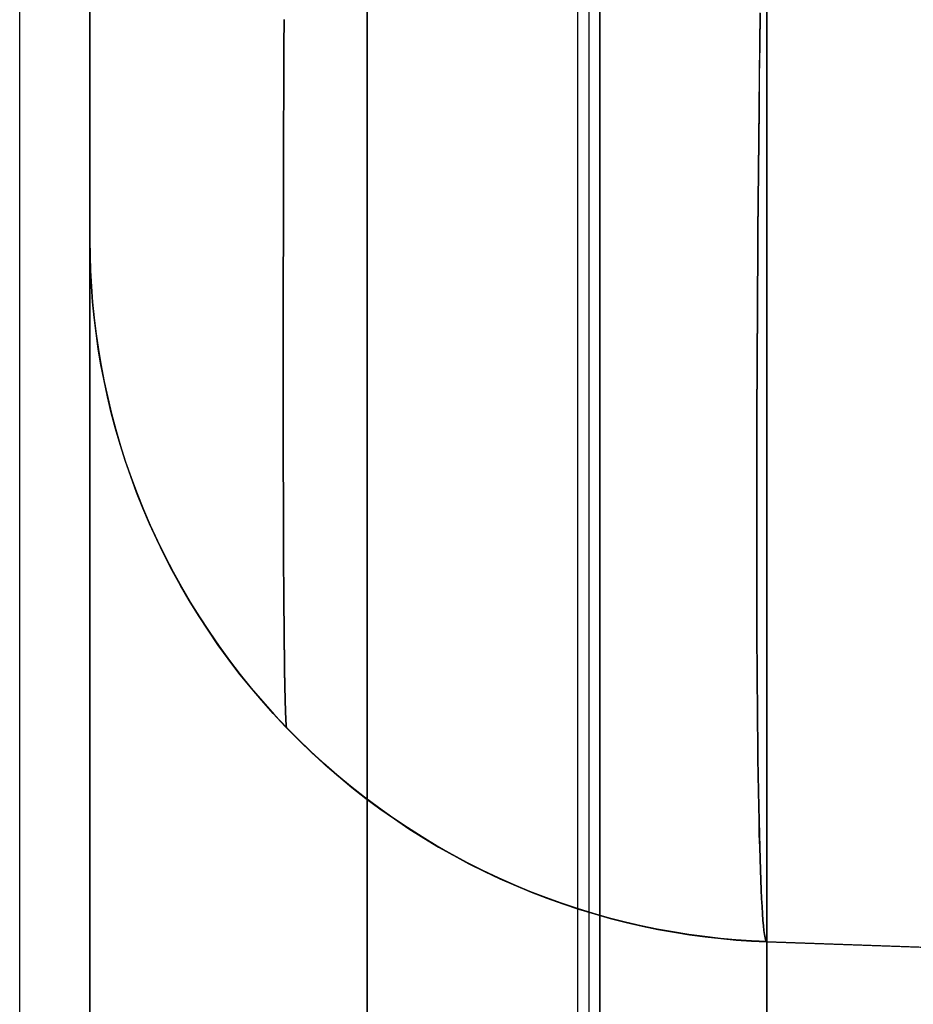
# Model space of a CAD drawing. Header units: millimetres. Extents: x -15 to 7, y 1 to 148.
# Tile 221 of 256: x -6.595 to -5.958, y 78.782 to 79.484. Entities that reach past the tile are written whole.
import ezdxf

# ---------------------------------------------------------------- set-up
doc = ezdxf.new("R2010")
doc.units = ezdxf.units.MM
doc.header["$MEASUREMENT"] = 0
doc.layers.add('Default', color=7, linetype='Continuous', true_color=0x000000)

msp = doc.modelspace()

# ---------------------------------------------------------------- linework, layer by layer
at = {"layer": 'Default', "color": 254, "true_color": 0xcad1ee}
for points in [[(-6.595, 72.12771), (-6.595, 107.82691)], [(-6.34722, 11.58881), (-6.34722, 100.44193)], [(-6.34722, 100.44193), (-6.34722, 11.58881)], [(-6.34722, 11.58881), (-6.34722, 100.44193)], [(-6.34722, 11.58881), (-6.34722, 100.44193)], [(-6.34722, 11.58881), (-6.34722, 100.44193)], [(-6.34722, 11.58881), (-6.34722, 100.44193)], [(-6.19722, 11.58881), (-6.19722, 100.44193)], [(-6.19722, 11.58881), (-6.19722, 100.44193)], [(-6.18937, 100.44193), (-6.18937, 11.58881)], [(-6.18937, 100.44193), (-6.18937, 11.58881)], [(-6.18151, 11.58881), (-6.18151, 100.44193)], [(-6.18151, 100.44193), (-6.18151, 11.58881)], [(-6.545, 18.13039), (-6.545, 97.28961)], [(-6.545, 18.13039), (-6.545, 96.78991)], [(-6.545, 96.78991), (-6.545, 18.13039)], [(-6.06245, 96.78991), (-6.06245, 17.6307)], [(-6.06245, 17.6307), (-6.06245, 96.78991)], [(-6.545, 79.32644), (-6.545, 93.77734)], [(-6.545, 79.32654), (-6.545, 93.77734)], [(-6.545, 79.32654), (-6.54488, 79.31564), (-6.54452, 79.30465), (-6.54391, 79.29358), (-6.54305, 79.28243), (-6.54193, 79.27122), (-6.54055, 79.25995), (-6.53889, 79.24863), (-6.53697, 79.23727), (-6.53476, 79.22588), (-6.53228, 79.21446), (-6.52951, 79.20304), (-6.52645, 79.19161), (-6.5231, 79.18018), (-6.51946, 79.16878), (-6.51552, 79.1574), (-6.51129, 79.14606), (-6.50677, 79.13478), (-6.50194, 79.12355), (-6.49683, 79.1124), (-6.49141, 79.10134), (-6.48571, 79.09037), (-6.47971, 79.07951), (-6.47343, 79.06876), (-6.46686, 79.05815), (-6.46001, 79.04768), (-6.45289, 79.03736), (-6.44549, 79.0272), (-6.43783, 79.01721), (-6.42991, 79.00741), (-6.42174, 78.9978), (-6.41332, 78.9884), (-6.40467, 78.97921), (-6.39579, 78.97024), (-6.38668, 78.9615), (-6.37737, 78.953), (-6.36785, 78.94474), (-6.35814, 78.93674), (-6.34824, 78.92899), (-6.33818, 78.92151), (-6.32795, 78.9143), (-6.31757, 78.90737), (-6.30705, 78.90071), (-6.29641, 78.89434), (-6.28564, 78.88826), (-6.27477, 78.88246), (-6.26381, 78.87696), (-6.25276, 78.87175), (-6.24164, 78.86683), (-6.23046, 78.8622), (-6.21922, 78.85787), (-6.20795, 78.85384), (-6.19665, 78.85009), (-6.18534, 78.84664), (-6.17401, 78.84347), (-6.16269, 78.84059), (-6.15138, 78.83799), (-6.14009, 78.83566), (-6.12884, 78.83362), (-6.11763, 78.83184), (-6.10646, 78.83033), (-6.09535, 78.82908), (-6.08431, 78.82809), (-6.07334, 78.82734), (-6.06245, 78.82684)], [(-6.545, 79.32654), (-6.54488, 79.31564), (-6.54452, 79.30465), (-6.54391, 79.29358), (-6.54305, 79.28243), (-6.54193, 79.27122), (-6.54055, 79.25995), (-6.53889, 79.24863), (-6.53697, 79.23727), (-6.53476, 79.22588), (-6.53228, 79.21446), (-6.52951, 79.20304), (-6.52645, 79.19161), (-6.5231, 79.18018), (-6.51946, 79.16878), (-6.51552, 79.1574), (-6.51129, 79.14606), (-6.50677, 79.13478), (-6.50194, 79.12355), (-6.49683, 79.1124), (-6.49141, 79.10134), (-6.48571, 79.09037), (-6.47971, 79.07951), (-6.47343, 79.06876), (-6.46686, 79.05815), (-6.46001, 79.04768), (-6.45289, 79.03736), (-6.44549, 79.0272), (-6.43783, 79.01721), (-6.42991, 79.00741), (-6.42174, 78.9978), (-6.41332, 78.9884), (-6.40467, 78.97921), (-6.39579, 78.97024), (-6.38668, 78.9615), (-6.37737, 78.953), (-6.36785, 78.94474), (-6.35814, 78.93674), (-6.34824, 78.92899), (-6.33818, 78.92151), (-6.32795, 78.9143), (-6.31757, 78.90737), (-6.30705, 78.90071), (-6.29641, 78.89434), (-6.28564, 78.88826), (-6.27477, 78.88246), (-6.26381, 78.87696), (-6.25276, 78.87175), (-6.24164, 78.86683), (-6.23046, 78.8622), (-6.21922, 78.85787), (-6.20795, 78.85384), (-6.19665, 78.85009), (-6.18534, 78.84664), (-6.17401, 78.84347), (-6.16269, 78.84059), (-6.15138, 78.83799), (-6.14009, 78.83566), (-6.12884, 78.83362), (-6.11763, 78.83184), (-6.10646, 78.83033), (-6.09535, 78.82908), (-6.08431, 78.82809), (-6.07334, 78.82734), (-6.06245, 78.82684)], [(-6.06245, 78.82684), (-6.07342, 78.82735), (-6.08446, 78.8281), (-6.09558, 78.8291), (-6.10676, 78.83037), (-6.11799, 78.83189), (-6.12927, 78.83369), (-6.14059, 78.83576), (-6.15194, 78.83811), (-6.16331, 78.84074), (-6.17469, 78.84365), (-6.18607, 78.84685), (-6.19743, 78.85034), (-6.20878, 78.85412), (-6.22009, 78.8582), (-6.23136, 78.86257), (-6.24258, 78.86723), (-6.25374, 78.87219), (-6.26481, 78.87745), (-6.2758, 78.88299), (-6.28669, 78.88883), (-6.29747, 78.89496), (-6.30813, 78.90138), (-6.31866, 78.90807), (-6.32904, 78.91505), (-6.33927, 78.9223), (-6.34933, 78.92982), (-6.35921, 78.9376), (-6.36891, 78.94564), (-6.37842, 78.95394), (-6.38772, 78.96247), (-6.3968, 78.97124), (-6.40566, 78.98023), (-6.41429, 78.98945), (-6.42267, 78.99887), (-6.43081, 79.0085), (-6.4387, 79.01831), (-6.44632, 79.02831), (-6.45368, 79.03847), (-6.46076, 79.04879), (-6.46757, 79.05926), (-6.47409, 79.06987), (-6.48034, 79.08061), (-6.48629, 79.09145), (-6.49195, 79.10241), (-6.49732, 79.11345), (-6.5024, 79.12457), (-6.50718, 79.13577), (-6.51166, 79.14702), (-6.51585, 79.15832), (-6.51975, 79.16965), (-6.52335, 79.18101), (-6.52667, 79.19239), (-6.52969, 79.20377), (-6.53243, 79.21514), (-6.53489, 79.2265), (-6.53707, 79.23783), (-6.53897, 79.24913), (-6.5406, 79.26038), (-6.54197, 79.27159), (-6.54308, 79.28273), (-6.54393, 79.2938), (-6.54453, 79.3048), (-6.54488, 79.31571), (-6.545, 79.32654)], [(-6.545, 79.32644), (-6.54488, 79.31553), (-6.54452, 79.30455), (-6.54391, 79.29348), (-6.54305, 79.28233), (-6.54193, 79.27112), (-6.54055, 79.25985), (-6.53889, 79.24853), (-6.53697, 79.23717), (-6.53476, 79.22578), (-6.53228, 79.21436), (-6.52951, 79.20293), (-6.52645, 79.1915), (-6.5231, 79.18008), (-6.51946, 79.16867), (-6.51552, 79.1573), (-6.51129, 79.14596), (-6.50677, 79.13468), (-6.50194, 79.12345), (-6.49683, 79.1123), (-6.49141, 79.10124), (-6.48571, 79.09027), (-6.47971, 79.0794), (-6.47343, 79.06866), (-6.46686, 79.05805), (-6.46001, 79.04757), (-6.45289, 79.03725), (-6.44549, 79.02709), (-6.43783, 79.01711), (-6.42991, 79.00731), (-6.42174, 78.9977), (-6.41332, 78.9883), (-6.40467, 78.97911), (-6.39579, 78.97014), (-6.38668, 78.9614), (-6.37737, 78.95289), (-6.36785, 78.94464), (-6.35814, 78.93663), (-6.34824, 78.92889), (-6.33818, 78.92141), (-6.32795, 78.9142), (-6.31757, 78.90726), (-6.30705, 78.90061), (-6.29641, 78.89424), (-6.28564, 78.88815), (-6.27477, 78.88236), (-6.26381, 78.87685), (-6.25276, 78.87164), (-6.24164, 78.86672), (-6.23046, 78.8621), (-6.21922, 78.85777), (-6.20795, 78.85373), (-6.19665, 78.84999), (-6.18534, 78.84653), (-6.17401, 78.84337), (-6.16269, 78.84048), (-6.15138, 78.83788), (-6.14009, 78.83556), (-6.12884, 78.83351), (-6.11763, 78.83174), (-6.10646, 78.83023), (-6.09535, 78.82898), (-6.08431, 78.82798), (-6.07334, 78.82724), (-6.06245, 78.82674)], [(-6.545, 79.32644), (-6.54488, 79.31553), (-6.54452, 79.30455), (-6.54391, 79.29348), (-6.54305, 79.28233), (-6.54193, 79.27112), (-6.54055, 79.25985), (-6.53889, 79.24853), (-6.53697, 79.23717), (-6.53476, 79.22578), (-6.53228, 79.21436), (-6.52951, 79.20293), (-6.52645, 79.1915), (-6.5231, 79.18008), (-6.51946, 79.16867), (-6.51552, 79.1573), (-6.51129, 79.14596), (-6.50677, 79.13468), (-6.50194, 79.12345), (-6.49683, 79.1123), (-6.49141, 79.10124), (-6.48571, 79.09027), (-6.47971, 79.0794), (-6.47343, 79.06866), (-6.46686, 79.05805), (-6.46001, 79.04757), (-6.45289, 79.03725), (-6.44549, 79.02709), (-6.43783, 79.01711), (-6.42991, 79.00731), (-6.42174, 78.9977), (-6.41332, 78.9883), (-6.40467, 78.97911), (-6.39579, 78.97014), (-6.38668, 78.9614), (-6.37737, 78.95289), (-6.36785, 78.94464), (-6.35814, 78.93663), (-6.34824, 78.92889), (-6.33818, 78.92141), (-6.32795, 78.9142), (-6.31757, 78.90726), (-6.30705, 78.90061), (-6.29641, 78.89424), (-6.28564, 78.88815), (-6.27477, 78.88236), (-6.26381, 78.87685), (-6.25276, 78.87164), (-6.24164, 78.86672), (-6.23046, 78.8621), (-6.21922, 78.85777), (-6.20795, 78.85373), (-6.19665, 78.84999), (-6.18534, 78.84653), (-6.17401, 78.84337), (-6.16269, 78.84048), (-6.15138, 78.83788), (-6.14009, 78.83556), (-6.12884, 78.83351), (-6.11763, 78.83174), (-6.10646, 78.83023), (-6.09535, 78.82898), (-6.08431, 78.82798), (-6.07334, 78.82724), (-6.06245, 78.82674)], [(-6.06245, 78.82674), (-6.07342, 78.82724), (-6.08446, 78.82799), (-6.09558, 78.829), (-6.10676, 78.83026), (-6.11799, 78.83179), (-6.12927, 78.83359), (-6.14059, 78.83566), (-6.15194, 78.83801), (-6.16331, 78.84063), (-6.17469, 78.84355), (-6.18607, 78.84675), (-6.19743, 78.85024), (-6.20878, 78.85402), (-6.22009, 78.8581), (-6.23136, 78.86247), (-6.24258, 78.86713), (-6.25374, 78.87209), (-6.26481, 78.87734), (-6.2758, 78.88289), (-6.28669, 78.88873), (-6.29747, 78.89486), (-6.30813, 78.90127), (-6.31866, 78.90797), (-6.32904, 78.91495), (-6.33927, 78.9222), (-6.34933, 78.92972), (-6.35921, 78.9375), (-6.36891, 78.94554), (-6.37842, 78.95383), (-6.38772, 78.96237), (-6.3968, 78.97114), (-6.40566, 78.98013), (-6.41429, 78.98935), (-6.42267, 78.99877), (-6.43081, 79.0084), (-6.4387, 79.01821), (-6.44632, 79.0282), (-6.45368, 79.03837), (-6.46076, 79.04869), (-6.46757, 79.05916), (-6.47409, 79.06977), (-6.48034, 79.0805), (-6.48629, 79.09135), (-6.49195, 79.1023), (-6.49732, 79.11335), (-6.5024, 79.12447), (-6.50718, 79.13567), (-6.51166, 79.14692), (-6.51585, 79.15822), (-6.51975, 79.16955), (-6.52335, 79.18091), (-6.52667, 79.19229), (-6.52969, 79.20367), (-6.53243, 79.21504), (-6.53489, 79.2264), (-6.53707, 79.23773), (-6.53897, 79.24903), (-6.5406, 79.26028), (-6.54197, 79.27148), (-6.54308, 79.28262), (-6.54393, 79.2937), (-6.54453, 79.3047), (-6.54488, 79.31561), (-6.545, 79.32644)], [(-6.06245, 78.82684), (-5.345, 78.80179)], [(-6.06245, 78.82674), (-5.345, 78.80169)]]:
    msp.add_lwpolyline(points, dxfattribs=at)
at = {"layer": 'Default', "color": 254, "true_color": 0xcad1ee, "extrusion": (1, 5.21365e-16, 4.81095e-15)}
msp.add_lwpolyline([(79.82623, -62.84495), (79.81514, -62.84507), (79.80394, -62.84545), (79.79267, -62.84608), (79.78131, -62.84697), (79.76988, -62.84814), (79.75839, -62.84957), (79.74685, -62.85129), (79.73527, -62.85329), (79.72365, -62.85558), (79.712, -62.85817), (79.70035, -62.86105), (79.68869, -62.86424), (79.67703, -62.86772), (79.6654, -62.87152), (79.6538, -62.87562), (79.64224, -62.88003), (79.63074, -62.88475), (79.6193, -62.88978), (79.60794, -62.89512), (79.59667, -62.90076), (79.5855, -62.90672), (79.57445, -62.91297), (79.56353, -62.91953), (79.55274, -62.92638), (79.54211, -62.93353), (79.53164, -62.94097), (79.52134, -62.94869), (79.51123, -62.95668), (79.50132, -62.96494), (79.49161, -62.97347), (79.48212, -62.98225), (79.47286, -62.99127), (79.46383, -63.00053), (79.45505, -63.01002), (79.44653, -63.01973), (79.43827, -63.02964), (79.43027, -63.03975), (79.42255, -63.05005), (79.41512, -63.06052), (79.40797, -63.07116), (79.40112, -63.08194), (79.39456, -63.09286), (79.3883, -63.10392), (79.38235, -63.11508), (79.3767, -63.12635), (79.37137, -63.13771), (79.36634, -63.14915), (79.36162, -63.16065), (79.35721, -63.17221), (79.3531, -63.18382), (79.34931, -63.19545), (79.34582, -63.2071), (79.34264, -63.21876), (79.33976, -63.23042), (79.33717, -63.24206), (79.33488, -63.25368), (79.33288, -63.26527), (79.33116, -63.27681), (79.32972, -63.2883), (79.32856, -63.29972), (79.32767, -63.31108), (79.32703, -63.32236), (79.32666, -63.33355), (79.32654, -63.34465)], dxfattribs=at)
at = {"layer": 'Default', "color": 254, "true_color": 0xcad1ee, "extrusion": (1, -4.81095e-15, 5.21365e-16)}
msp.add_lwpolyline([(79.32654, -81.6697), (79.32666, -81.6808), (79.32703, -81.69199), (79.32767, -81.70327), (79.32856, -81.71463), (79.32972, -81.72605), (79.33116, -81.73754), (79.33288, -81.74909), (79.33488, -81.76067), (79.33717, -81.77229), (79.33976, -81.78393), (79.34264, -81.79559), (79.34582, -81.80725), (79.34931, -81.8189), (79.3531, -81.83054), (79.35721, -81.84214), (79.36162, -81.8537), (79.36634, -81.8652), (79.37137, -81.87664), (79.3767, -81.888), (79.38235, -81.89927), (79.3883, -81.91043), (79.39456, -81.92149), (79.40112, -81.93241), (79.40797, -81.94319), (79.41512, -81.95383), (79.42255, -81.9643), (79.43027, -81.9746), (79.43827, -81.98471), (79.44653, -81.99462), (79.45505, -82.00433), (79.46383, -82.01382), (79.47286, -82.02308), (79.48212, -82.0321), (79.49161, -82.04088), (79.50132, -82.04941), (79.51123, -82.05767), (79.52134, -82.06567), (79.53164, -82.07338), (79.54211, -82.08082), (79.55274, -82.08797), (79.56353, -82.09482), (79.57445, -82.10138), (79.5855, -82.10763), (79.59667, -82.11359), (79.60794, -82.11923), (79.6193, -82.12457), (79.63074, -82.1296), (79.64224, -82.13432), (79.6538, -82.13873), (79.6654, -82.14283), (79.67703, -82.14663), (79.68869, -82.15011), (79.70035, -82.1533), (79.712, -82.15618), (79.72365, -82.15877), (79.73527, -82.16106), (79.74685, -82.16306), (79.75839, -82.16478), (79.76988, -82.16621), (79.78131, -82.16738), (79.79267, -82.16827), (79.80394, -82.1689), (79.81514, -82.16928), (79.82623, -82.1694)], dxfattribs=at)
at = {"layer": 'Default', "color": 254, "true_color": 0xcad1ee, "extrusion": (1, 0, 0)}
for points in [[(79.82613, -36.97705), (79.81503, -36.97717), (79.80384, -36.97754), (79.79256, -36.97817), (79.78121, -36.97907), (79.76978, -36.98023), (79.75829, -36.98167), (79.74675, -36.98339), (79.73516, -36.98539), (79.72354, -36.98768), (79.7119, -36.99027), (79.70024, -36.99315), (79.68858, -36.99633), (79.67693, -36.99982), (79.6653, -37.00361), (79.6537, -37.00772), (79.64214, -37.01213), (79.63063, -37.01685), (79.6192, -37.02187), (79.60784, -37.02721), (79.59657, -37.03286), (79.5854, -37.03881), (79.57435, -37.04507), (79.56342, -37.05163), (79.55264, -37.05848), (79.54201, -37.06563), (79.53154, -37.07306), (79.52124, -37.08078), (79.51113, -37.08878), (79.50121, -37.09704), (79.49151, -37.10556), (79.48202, -37.11434), (79.47276, -37.12337), (79.46373, -37.13263), (79.45495, -37.14212), (79.44643, -37.15183), (79.43816, -37.16174), (79.43017, -37.17185), (79.42245, -37.18215), (79.41502, -37.19262), (79.40787, -37.20325), (79.40101, -37.21404), (79.39446, -37.22496), (79.3882, -37.23601), (79.38225, -37.24718), (79.3766, -37.25845), (79.37126, -37.26981), (79.36623, -37.28125), (79.36151, -37.29275), (79.3571, -37.30431), (79.353, -37.31591), (79.34921, -37.32754), (79.34572, -37.3392), (79.34254, -37.35086), (79.33965, -37.36251), (79.33707, -37.37416), (79.33478, -37.38578), (79.33277, -37.39736), (79.33106, -37.4089), (79.32962, -37.42039), (79.32846, -37.43182), (79.32756, -37.44318), (79.32693, -37.45445), (79.32656, -37.46565), (79.32644, -37.47674)], [(79.32654, -63.34465), (79.32654, -81.6697)], [(79.32644, -37.47674), (79.32644, -55.8018)], [(78.82684, -81.6697), (78.82684, -63.34465)], [(78.82674, -55.8018), (78.82674, -37.47674)]]:
    msp.add_lwpolyline(points, dxfattribs=at)
at = {"layer": 'Default', "color": 254, "true_color": 0xcad1ee, "extrusion": (1, -4.28959e-15, -4.28959e-15)}
msp.add_lwpolyline([(79.32644, -55.8018), (79.32656, -55.8129), (79.32693, -55.82409), (79.32756, -55.83537), (79.32846, -55.84672), (79.32962, -55.85815), (79.33106, -55.86964), (79.33277, -55.88118), (79.33478, -55.89277), (79.33707, -55.90439), (79.33965, -55.91603), (79.34254, -55.92769), (79.34572, -55.93935), (79.34921, -55.951), (79.353, -55.96263), (79.3571, -55.97423), (79.36151, -55.98579), (79.36623, -55.9973), (79.37126, -56.00874), (79.3766, -56.0201), (79.38225, -56.03136), (79.3882, -56.04253), (79.39446, -56.05358), (79.40101, -56.06451), (79.40787, -56.07529), (79.41502, -56.08592), (79.42245, -56.0964), (79.43017, -56.10669), (79.43816, -56.1168), (79.44643, -56.12672), (79.45495, -56.13642), (79.46373, -56.14591), (79.47276, -56.15517), (79.48202, -56.1642), (79.49151, -56.17298), (79.50121, -56.1815), (79.51113, -56.18977), (79.52124, -56.19776), (79.53154, -56.20548), (79.54201, -56.21291), (79.55264, -56.22006), (79.56342, -56.22692), (79.57435, -56.23347), (79.5854, -56.23973), (79.59657, -56.24568), (79.60784, -56.25133), (79.6192, -56.25667), (79.63063, -56.2617), (79.64214, -56.26642), (79.6537, -56.27083), (79.6653, -56.27493), (79.67693, -56.27872), (79.68858, -56.28221), (79.70024, -56.28539), (79.7119, -56.28828), (79.72354, -56.29086), (79.73516, -56.29315), (79.74675, -56.29516), (79.75829, -56.29687), (79.76978, -56.29831), (79.78121, -56.29947), (79.79256, -56.30037), (79.80384, -56.301), (79.81503, -56.30137), (79.82613, -56.3015)], dxfattribs=at)
at = {"layer": 'Default', "color": 254, "true_color": 0xcad1ee, "extrusion": (0.999696, -0.017434, -0.017434)}
for points in [[(78.70915, -81.78693), (78.70947, -81.81151), (78.71042, -81.83607), (78.71199, -81.86058), (78.71417, -81.88503), (78.71695, -81.90941), (78.72035, -81.93371), (78.72433, -81.95791), (78.72891, -81.98201), (78.73408, -82.00598), (78.73983, -82.02981), (78.74615, -82.0535), (78.75304, -82.07702), (78.76049, -82.10037), (78.76851, -82.12353), (78.77707, -82.1465), (78.78619, -82.16924), (78.79584, -82.19176), (78.80603, -82.21405), (78.81675, -82.23608), (78.828, -82.25784), (78.83976, -82.27932), (78.85204, -82.30052), (78.86483, -82.3214), (78.87812, -82.34197), (78.89191, -82.36221), (78.90619, -82.38211), (78.92095, -82.40165), (78.9362, -82.42082), (78.95192, -82.4396), (78.96811, -82.45799), (78.98476, -82.47597), (79.00187, -82.49353), (79.01943, -82.51065), (79.0374, -82.52731), (79.05579, -82.54351), (79.07457, -82.55923), (79.09374, -82.57448), (79.11327, -82.58925), (79.13316, -82.60354), (79.1534, -82.61733), (79.17396, -82.63063), (79.19485, -82.64342), (79.21604, -82.65571), (79.23752, -82.66748), (79.25928, -82.67873), (79.2813, -82.68946), (79.30358, -82.69966), (79.3261, -82.70932), (79.34884, -82.71844), (79.3718, -82.72701), (79.39496, -82.73503), (79.41831, -82.74249), (79.44183, -82.74939), (79.46552, -82.75572), (79.48935, -82.76148), (79.51332, -82.76665), (79.53741, -82.77124), (79.56161, -82.77523), (79.58591, -82.77863), (79.61029, -82.78143), (79.63474, -82.78361), (79.65925, -82.78519), (79.6838, -82.78614), (79.70839, -82.78647)], [(78.70905, -55.92296), (78.70937, -55.94754), (78.71032, -55.9721), (78.71188, -55.99661), (78.71406, -56.02106), (78.71685, -56.04544), (78.72024, -56.06974), (78.72423, -56.09394), (78.72881, -56.11803), (78.73398, -56.142), (78.73972, -56.16584), (78.74605, -56.18952), (78.75294, -56.21305), (78.76039, -56.2364), (78.76841, -56.25956), (78.77697, -56.28252), (78.78608, -56.30527), (78.79574, -56.32779), (78.80593, -56.35007), (78.81665, -56.3721), (78.8279, -56.39387), (78.83966, -56.41535), (78.85194, -56.43654), (78.86473, -56.45743), (78.87802, -56.478), (78.89181, -56.49824), (78.90609, -56.51814), (78.92085, -56.53768), (78.9361, -56.55684), (78.95182, -56.57563), (78.96801, -56.59402), (78.98466, -56.612), (79.00177, -56.62956), (79.01933, -56.64668), (79.0373, -56.66334), (79.05569, -56.67953), (79.07447, -56.69526), (79.09363, -56.71051), (79.11317, -56.72528), (79.13306, -56.73957), (79.15329, -56.75336), (79.17386, -56.76666), (79.19474, -56.77945), (79.21593, -56.79174), (79.23741, -56.80351), (79.25917, -56.81476), (79.2812, -56.82549), (79.30348, -56.83569), (79.326, -56.84535), (79.34874, -56.85447), (79.3717, -56.86304), (79.39486, -56.87106), (79.41821, -56.87852), (79.44173, -56.88542), (79.46541, -56.89175), (79.48925, -56.8975), (79.51322, -56.90268), (79.53731, -56.90726), (79.56151, -56.91126), (79.58581, -56.91466), (79.61019, -56.91745), (79.63464, -56.91964), (79.65915, -56.92122), (79.6837, -56.92217), (79.70829, -56.9225)]]:
    msp.add_lwpolyline(points, dxfattribs=at)
at = {"layer": 'Default', "color": 254, "true_color": 0xcad1ee, "extrusion": (0.999696, -0.017434, 0.017434)}
for points in [[(79.70839, -62.20584), (79.6838, -62.20617), (79.65925, -62.20712), (79.63474, -62.2087), (79.61029, -62.21088), (79.58591, -62.21368), (79.56161, -62.21708), (79.53741, -62.22107), (79.51332, -62.22566), (79.48935, -62.23084), (79.46552, -62.23659), (79.44183, -62.24292), (79.41831, -62.24982), (79.39496, -62.25728), (79.3718, -62.2653), (79.34884, -62.27387), (79.3261, -62.28299), (79.30358, -62.29265), (79.2813, -62.30285), (79.25928, -62.31358), (79.23752, -62.32483), (79.21604, -62.3366), (79.19485, -62.34889), (79.17396, -62.36168), (79.1534, -62.37498), (79.13316, -62.38877), (79.11327, -62.40306), (79.09374, -62.41783), (79.07457, -62.43308), (79.05579, -62.44881), (79.0374, -62.465), (79.01943, -62.48166), (79.00187, -62.49878), (78.98476, -62.51634), (78.96811, -62.53432), (78.95192, -62.55271), (78.9362, -62.57149), (78.92095, -62.59066), (78.90619, -62.6102), (78.89191, -62.6301), (78.87812, -62.65034), (78.86483, -62.67091), (78.85204, -62.6918), (78.83976, -62.71299), (78.828, -62.73447), (78.81675, -62.75624), (78.80603, -62.77826), (78.79584, -62.80055), (78.78619, -62.82307), (78.77707, -62.84582), (78.76851, -62.86878), (78.76049, -62.89194), (78.75304, -62.91529), (78.74615, -62.93881), (78.73983, -62.9625), (78.73408, -62.98633), (78.72891, -63.0103), (78.72433, -63.0344), (78.72035, -63.0586), (78.71695, -63.0829), (78.71417, -63.10728), (78.71199, -63.13173), (78.71042, -63.15624), (78.70947, -63.1808), (78.70915, -63.20538)], [(79.70829, -36.34187), (79.6837, -36.3422), (79.65915, -36.34315), (79.63464, -36.34472), (79.61019, -36.34691), (79.58581, -36.34971), (79.56151, -36.35311), (79.53731, -36.3571), (79.51322, -36.36169), (79.48925, -36.36686), (79.46541, -36.37262), (79.44173, -36.37895), (79.41821, -36.38584), (79.39486, -36.39331), (79.3717, -36.40133), (79.34874, -36.4099), (79.326, -36.41902), (79.30348, -36.42868), (79.2812, -36.43888), (79.25917, -36.44961), (79.23741, -36.46086), (79.21593, -36.47263), (79.19474, -36.48492), (79.17386, -36.49771), (79.15329, -36.51101), (79.13306, -36.5248), (79.11317, -36.53908), (79.09363, -36.55386), (79.07447, -36.56911), (79.05569, -36.58483), (79.0373, -36.60103), (79.01933, -36.61769), (79.00177, -36.6348), (78.98466, -36.65236), (78.96801, -36.67035), (78.95182, -36.68874), (78.9361, -36.70752), (78.92085, -36.72669), (78.90609, -36.74623), (78.89181, -36.76612), (78.87802, -36.78636), (78.86473, -36.80693), (78.85194, -36.82782), (78.83966, -36.84902), (78.8279, -36.8705), (78.81665, -36.89226), (78.80593, -36.91429), (78.79574, -36.93657), (78.78608, -36.9591), (78.77697, -36.98184), (78.76841, -37.0048), (78.76039, -37.02797), (78.75294, -37.05132), (78.74605, -37.07484), (78.73972, -37.09853), (78.73398, -37.12236), (78.72881, -37.14633), (78.72423, -37.17042), (78.72024, -37.19463), (78.71685, -37.21892), (78.71406, -37.24331), (78.71188, -37.26776), (78.71032, -37.29227), (78.70937, -37.31682), (78.70905, -37.34141)]]:
    msp.add_lwpolyline(points, dxfattribs=at)
at = {"layer": 'Default', "color": 254, "true_color": 0xcad1ee, "extrusion": (-1.1245e-14, -0.707107, 0.707107)}
msp.add_lwpolyline([(-6.06966, -2.30267), (-6.08046, -2.30202), (-6.09134, -2.30113), (-6.10228, -2.29999), (-6.11328, -2.29859), (-6.12433, -2.29694), (-6.13543, -2.29503), (-6.14656, -2.29286), (-6.15772, -2.29041), (-6.16889, -2.28769), (-6.18008, -2.28469), (-6.19126, -2.28141), (-6.20243, -2.27785), (-6.21358, -2.274), (-6.2247, -2.26987), (-6.23577, -2.26545), (-6.2468, -2.26075), (-6.25776, -2.25575), (-6.26864, -2.25048), (-6.27944, -2.24491), (-6.29014, -2.23906), (-6.30074, -2.23293), (-6.31121, -2.22652), (-6.32156, -2.21983), (-6.33177, -2.21287), (-6.34183, -2.20564), (-6.35172, -2.19815), (-6.36145, -2.1904), (-6.37099, -2.1824), (-6.38034, -2.17415), (-6.3895, -2.16566), (-6.39844, -2.15694), (-6.40717, -2.148), (-6.41567, -2.13884), (-6.42393, -2.12948), (-6.43196, -2.11992), (-6.43974, -2.11017), (-6.44726, -2.10024), (-6.45452, -2.09015), (-6.46151, -2.0799), (-6.46824, -2.06949), (-6.47468, -2.05896), (-6.48085, -2.04829), (-6.48674, -2.03751), (-6.49234, -2.02663), (-6.49766, -2.01565), (-6.50268, -2.00459), (-6.50742, -1.99346), (-6.51187, -1.98226), (-6.51602, -1.97102), (-6.51989, -1.95974), (-6.52347, -1.94843), (-6.52676, -1.93711), (-6.52976, -1.92577), (-6.53249, -1.91444), (-6.53493, -1.90313), (-6.5371, -1.89183), (-6.53899, -1.88056), (-6.54062, -1.86934), (-6.54198, -1.85816), (-6.54308, -1.84704), (-6.54393, -1.83598), (-6.54453, -1.825), (-6.54488, -1.8141), (-6.545, -1.80328)], dxfattribs=at)
at = {"layer": 'Default', "color": 254, "true_color": 0xcad1ee, "extrusion": (-4.64404e-14, 0.707107, 0.707107)}
msp.add_lwpolyline([(6.06966, -100.23796), (6.08046, -100.23861), (6.09134, -100.2395), (6.10228, -100.24064), (6.11328, -100.24204), (6.12433, -100.24369), (6.13543, -100.2456), (6.14656, -100.24778), (6.15772, -100.25022), (6.16889, -100.25295), (6.18008, -100.25594), (6.19126, -100.25922), (6.20243, -100.26278), (6.21358, -100.26663), (6.2247, -100.27076), (6.23577, -100.27518), (6.2468, -100.27988), (6.25776, -100.28488), (6.26864, -100.29016), (6.27944, -100.29572), (6.29014, -100.30157), (6.30074, -100.3077), (6.31121, -100.31411), (6.32156, -100.3208), (6.33177, -100.32776), (6.34183, -100.33499), (6.35172, -100.34248), (6.36145, -100.35023), (6.37099, -100.35824), (6.38034, -100.36648), (6.3895, -100.37497), (6.39844, -100.38369), (6.40717, -100.39263), (6.41567, -100.40179), (6.42393, -100.41115), (6.43196, -100.42071), (6.43974, -100.43046), (6.44726, -100.44039), (6.45452, -100.45048), (6.46151, -100.46074), (6.46824, -100.47114), (6.47468, -100.48168), (6.48085, -100.49234), (6.48674, -100.50312), (6.49234, -100.51401), (6.49766, -100.52498), (6.50268, -100.53604), (6.50742, -100.54718), (6.51187, -100.55837), (6.51602, -100.56961), (6.51989, -100.58089), (6.52347, -100.5922), (6.52676, -100.60352), (6.52976, -100.61486), (6.53249, -100.62619), (6.53493, -100.63751), (6.5371, -100.6488), (6.53899, -100.66007), (6.54062, -100.67129), (6.54198, -100.68247), (6.54308, -100.69359), (6.54393, -100.70465), (6.54453, -100.71563), (6.54488, -100.72653), (6.545, -100.73735)], dxfattribs=at)
at = {"layer": 'Default', "color": 254, "true_color": 0xcad1ee, "extrusion": (6.7251e-14, 0.707107, -0.707107)}
msp.add_lwpolyline([(6.06966, 15.98863), (6.08046, 15.98928), (6.09134, 15.99017), (6.10228, 15.99131), (6.11328, 15.9927), (6.12433, 15.99435), (6.13543, 15.99626), (6.14656, 15.99844), (6.15772, 16.00089), (6.16889, 16.00361), (6.18008, 16.00661), (6.19126, 16.00989), (6.20243, 16.01345), (6.21358, 16.0173), (6.2247, 16.02143), (6.23577, 16.02585), (6.2468, 16.03055), (6.25776, 16.03554), (6.26864, 16.04082), (6.27944, 16.04639), (6.29014, 16.05224), (6.30074, 16.05837), (6.31121, 16.06478), (6.32156, 16.07147), (6.33177, 16.07843), (6.34183, 16.08566), (6.35172, 16.09315), (6.36145, 16.1009), (6.37099, 16.1089), (6.38034, 16.11715), (6.3895, 16.12564), (6.39844, 16.13435), (6.40717, 16.1433), (6.41567, 16.15245), (6.42393, 16.16182), (6.43196, 16.17138), (6.43974, 16.18113), (6.44726, 16.19105), (6.45452, 16.20115), (6.46151, 16.2114), (6.46824, 16.2218), (6.47468, 16.23234), (6.48085, 16.24301), (6.48674, 16.25379), (6.49234, 16.26467), (6.49766, 16.27565), (6.50268, 16.28671), (6.50742, 16.29784), (6.51187, 16.30903), (6.51602, 16.32028), (6.51989, 16.33156), (6.52347, 16.34286), (6.52676, 16.35419), (6.52976, 16.36552), (6.53249, 16.37685), (6.53493, 16.38817), (6.5371, 16.39947), (6.53899, 16.41073), (6.54062, 16.42196), (6.54198, 16.43314), (6.54308, 16.44426), (6.54393, 16.45531), (6.54453, 16.4663), (6.54488, 16.4772), (6.545, 16.48802)], dxfattribs=at)
at = {"layer": 'Default', "color": 254, "true_color": 0xcad1ee, "extrusion": (-3.21286e-14, 0.707107, 0.707107)}
msp.add_lwpolyline([(6.06966, -81.94652), (6.08046, -81.94717), (6.09134, -81.94806), (6.10228, -81.9492), (6.11328, -81.95059), (6.12433, -81.95224), (6.13543, -81.95415), (6.14656, -81.95633), (6.15772, -81.95878), (6.16889, -81.9615), (6.18008, -81.9645), (6.19126, -81.96778), (6.20243, -81.97134), (6.21358, -81.97519), (6.2247, -81.97932), (6.23577, -81.98374), (6.2468, -81.98844), (6.25776, -81.99343), (6.26864, -81.99871), (6.27944, -82.00428), (6.29014, -82.01013), (6.30074, -82.01626), (6.31121, -82.02267), (6.32156, -82.02936), (6.33177, -82.03632), (6.34183, -82.04355), (6.35172, -82.05104), (6.36145, -82.05879), (6.37099, -82.06679), (6.38034, -82.07504), (6.3895, -82.08353), (6.39844, -82.09224), (6.40717, -82.10119), (6.41567, -82.11034), (6.42393, -82.11971), (6.43196, -82.12927), (6.43974, -82.13902), (6.44726, -82.14894), (6.45452, -82.15904), (6.46151, -82.16929), (6.46824, -82.17969), (6.47468, -82.19023), (6.48085, -82.2009), (6.48674, -82.21168), (6.49234, -82.22256), (6.49766, -82.23354), (6.50268, -82.2446), (6.50742, -82.25573), (6.51187, -82.26692), (6.51602, -82.27817), (6.51989, -82.28945), (6.52347, -82.30075), (6.52676, -82.31208), (6.52976, -82.32341), (6.53249, -82.33474), (6.53493, -82.34606), (6.5371, -82.35736), (6.53899, -82.36862), (6.54062, -82.37985), (6.54198, -82.39103), (6.54308, -82.40215), (6.54393, -82.4132), (6.54453, -82.42419), (6.54488, -82.43509), (6.545, -82.44591)], dxfattribs=at)
at = {"layer": 'Default', "color": 254, "true_color": 0xcad1ee, "extrusion": (0.034857, 0.999392, 0.001217)}
for points in [[(8.80644, -63.44024), (8.08855, -63.41518)], [(8.80643, -37.57235), (8.08855, -37.5473)]]:
    msp.add_lwpolyline(points, dxfattribs=at)
at = {"layer": 'Default', "color": 254, "true_color": 0xcad1ee, "extrusion": (0.034857, -0.001217, 0.999392)}
msp.add_lwpolyline([(78.56725, 5.23759), (78.56725, 5.95592)], dxfattribs=at)
at = {"layer": 'Default', "color": 254, "true_color": 0xcad1ee, "extrusion": (0.034857, 0.999392, -0.001217)}
for points in [[(8.08855, -81.59906), (8.80644, -81.57401)], [(8.08855, -55.73118), (8.80643, -55.70612)]]:
    msp.add_lwpolyline(points, dxfattribs=at)
at = {"layer": 'Default', "color": 254, "true_color": 0xcad1ee}
for points in [[(-6.40659, 79.48389, -82.4415), (-6.40667, 79.46508, -82.43282), (-6.40673, 79.44648, -82.42369), (-6.4068, 79.42811, -82.41413), (-6.40686, 79.40997, -82.40413), (-6.40691, 79.39209, -82.3937), (-6.40696, 79.37445, -82.38285), (-6.407, 79.35709, -82.37157), (-6.40704, 79.34, -82.35989), (-6.40707, 79.32321, -82.34779), (-6.4071, 79.30671, -82.33529), (-6.40713, 79.29053, -82.32238), (-6.40714, 79.27466, -82.30908), (-6.40716, 79.25913, -82.29538), (-6.40717, 79.24394, -82.2813), (-6.40717, 79.2291, -82.26683), (-6.40717, 79.21464, -82.252), (-6.40716, 79.20055, -82.23681), (-6.40714, 79.18686, -82.22128), (-6.40713, 79.17356, -82.20541), (-6.4071, 79.16065, -82.18923), (-6.40707, 79.14815, -82.17273), (-6.40704, 79.13605, -82.15593), (-6.407, 79.12436, -82.13885), (-6.40696, 79.11309, -82.12148), (-6.40691, 79.10224, -82.10385), (-6.40686, 79.09181, -82.08596), (-6.4068, 79.08181, -82.06783), (-6.40673, 79.07224, -82.04945), (-6.40667, 79.06312, -82.03086), (-6.40659, 79.05443, -82.01204), (-6.40652, 79.0462, -81.99303), (-6.40643, 79.03841, -81.97382), (-6.40635, 79.03109, -81.95443), (-6.40625, 79.02422, -81.93486), (-6.40616, 79.01782, -81.91514), (-6.40606, 79.01189, -81.89526), (-6.40595, 79.00644, -81.87524), (-6.40584, 79.00147, -81.85509), (-6.40573, 78.99699, -81.83483), (-6.40561, 78.993, -81.81445), (-6.40549, 78.9895, -81.79398), (-6.40536, 78.98651, -81.77342), (-6.40523, 78.98402, -81.75279), (-6.4051, 78.98204, -81.73209), (-6.40496, 78.98057, -81.71133), (-6.40482, 78.97963, -81.69054), (-6.40467, 78.97921, -81.6697)], [(-6.40467, 78.97921, -63.34465), (-6.40482, 78.97963, -63.32381), (-6.40496, 78.98057, -63.30302), (-6.4051, 78.98204, -63.28226), (-6.40523, 78.98402, -63.26156), (-6.40536, 78.98651, -63.24093), (-6.40549, 78.9895, -63.22037), (-6.40561, 78.993, -63.1999), (-6.40573, 78.99699, -63.17952), (-6.40584, 79.00147, -63.15926), (-6.40595, 79.00644, -63.13911), (-6.40606, 79.01189, -63.11909), (-6.40616, 79.01782, -63.09922), (-6.40625, 79.02422, -63.07949), (-6.40635, 79.03109, -63.05992), (-6.40643, 79.03841, -63.04053), (-6.40652, 79.0462, -63.02132), (-6.40659, 79.05443, -63.00231), (-6.40667, 79.06312, -62.98349), (-6.40673, 79.07224, -62.9649), (-6.4068, 79.08181, -62.94652), (-6.40686, 79.09181, -62.92839), (-6.40691, 79.10224, -62.9105), (-6.40696, 79.11309, -62.89287), (-6.407, 79.12436, -62.8755), (-6.40704, 79.13605, -62.85842), (-6.40707, 79.14815, -62.84162), (-6.4071, 79.16065, -62.82512), (-6.40713, 79.17356, -62.80894), (-6.40714, 79.18686, -62.79307), (-6.40716, 79.20055, -62.77754), (-6.40717, 79.21464, -62.76235), (-6.40717, 79.2291, -62.74752), (-6.40717, 79.24394, -62.73305), (-6.40716, 79.25913, -62.71897), (-6.40714, 79.27466, -62.70527), (-6.40713, 79.29053, -62.69197), (-6.4071, 79.30671, -62.67906), (-6.40707, 79.32321, -62.66656), (-6.40704, 79.34, -62.65446), (-6.407, 79.35709, -62.64278), (-6.40696, 79.37445, -62.6315), (-6.40691, 79.39209, -62.62065), (-6.40686, 79.40997, -62.61022), (-6.4068, 79.42811, -62.60022), (-6.40673, 79.44648, -62.59066), (-6.40667, 79.46508, -62.58153), (-6.40659, 79.48389, -62.57285)], [(-6.40659, 79.48379, -56.5736), (-6.40667, 79.46498, -56.56492), (-6.40673, 79.44638, -56.55579), (-6.4068, 79.42801, -56.54622), (-6.40686, 79.40987, -56.53622), (-6.40691, 79.39198, -56.5258), (-6.40696, 79.37435, -56.51494), (-6.407, 79.35699, -56.50367), (-6.40704, 79.3399, -56.49198), (-6.40707, 79.3231, -56.47989), (-6.4071, 79.30661, -56.46738), (-6.40713, 79.29042, -56.45448), (-6.40714, 79.27456, -56.44117), (-6.40716, 79.25903, -56.42748), (-6.40717, 79.24384, -56.4134), (-6.40717, 79.229, -56.39893), (-6.40717, 79.21453, -56.38409), (-6.40716, 79.20045, -56.3689), (-6.40714, 79.18676, -56.35337), (-6.40713, 79.17345, -56.33751), (-6.4071, 79.16055, -56.32132), (-6.40707, 79.14804, -56.30483), (-6.40704, 79.13595, -56.28803), (-6.407, 79.12426, -56.27094), (-6.40696, 79.11299, -56.25358), (-6.40691, 79.10213, -56.23595), (-6.40686, 79.09171, -56.21806), (-6.4068, 79.08171, -56.19992), (-6.40673, 79.07214, -56.18155), (-6.40667, 79.06301, -56.16295), (-6.40659, 79.05433, -56.14414), (-6.40652, 79.04609, -56.12512), (-6.40643, 79.03831, -56.10591), (-6.40635, 79.03098, -56.08652), (-6.40625, 79.02412, -56.06696), (-6.40616, 79.01772, -56.04723), (-6.40606, 79.01179, -56.02735), (-6.40595, 79.00634, -56.00734), (-6.40584, 79.00137, -55.98719), (-6.40573, 78.99689, -55.96692), (-6.40561, 78.9929, -55.94655), (-6.40549, 78.9894, -55.92608), (-6.40536, 78.9864, -55.90552), (-6.40523, 78.98391, -55.88489), (-6.4051, 78.98193, -55.86419), (-6.40496, 78.98047, -55.84343), (-6.40482, 78.97952, -55.82263), (-6.40467, 78.97911, -55.8018)], [(-6.40467, 78.97911, -37.47674), (-6.40482, 78.97952, -37.45591), (-6.40496, 78.98047, -37.43511), (-6.4051, 78.98193, -37.41436), (-6.40523, 78.98391, -37.39366), (-6.40536, 78.9864, -37.37302), (-6.40549, 78.9894, -37.35246), (-6.40561, 78.9929, -37.33199), (-6.40573, 78.99689, -37.31162), (-6.40584, 79.00137, -37.29135), (-6.40595, 79.00634, -37.27121), (-6.40606, 79.01179, -37.25119), (-6.40616, 79.01772, -37.23131), (-6.40625, 79.02412, -37.21159), (-6.40635, 79.03098, -37.19202), (-6.40643, 79.03831, -37.17263), (-6.40652, 79.04609, -37.15342), (-6.40659, 79.05433, -37.1344), (-6.40667, 79.06301, -37.11559), (-6.40673, 79.07214, -37.09699), (-6.4068, 79.08171, -37.07862), (-6.40686, 79.09171, -37.06048), (-6.40691, 79.10213, -37.04259), (-6.40696, 79.11299, -37.02496), (-6.407, 79.12426, -37.0076), (-6.40704, 79.13595, -36.99051), (-6.40707, 79.14804, -36.97372), (-6.4071, 79.16055, -36.95722), (-6.40713, 79.17345, -36.94103), (-6.40714, 79.18676, -36.92517), (-6.40716, 79.20045, -36.90964), (-6.40717, 79.21453, -36.89445), (-6.40717, 79.229, -36.87961), (-6.40717, 79.24384, -36.86515), (-6.40716, 79.25903, -36.85106), (-6.40714, 79.27456, -36.83737), (-6.40713, 79.29042, -36.82407), (-6.4071, 79.30661, -36.81116), (-6.40707, 79.3231, -36.79866), (-6.40704, 79.3399, -36.78656), (-6.407, 79.35699, -36.77487), (-6.40696, 79.37435, -36.7636), (-6.40691, 79.39198, -36.75275), (-6.40686, 79.40987, -36.74232), (-6.4068, 79.42801, -36.73232), (-6.40673, 79.44638, -36.72275), (-6.40667, 79.46498, -36.71363), (-6.40659, 79.48379, -36.70494)], [(-6.06245, 78.82684, -63.34465), (-6.06289, 78.82718, -63.31936), (-6.06331, 78.82814, -63.2942), (-6.06372, 78.82974, -63.2692), (-6.06411, 78.83194, -63.24435), (-6.06449, 78.83475, -63.21967), (-6.06486, 78.83817, -63.19516), (-6.06522, 78.84216, -63.17084), (-6.06556, 78.84674, -63.14672), (-6.06588, 78.8519, -63.1228), (-6.0662, 78.85761, -63.0991), (-6.0665, 78.86388, -63.07562), (-6.06679, 78.87069, -63.05238), (-6.06706, 78.87804, -63.02938), (-6.06732, 78.88592, -63.00663), (-6.06756, 78.89432, -62.98415), (-6.0678, 78.90323, -62.96194), (-6.06802, 78.91303, -62.93912), (-6.06823, 78.92336, -62.91662), (-6.06843, 78.93423, -62.89443), (-6.06861, 78.94561, -62.87256), (-6.06878, 78.9575, -62.85102), (-6.06894, 78.9699, -62.82983), (-6.06907, 78.98279, -62.80897), (-6.0692, 78.99617, -62.78847), (-6.06931, 79.01004, -62.76833), (-6.0694, 79.02437, -62.74856), (-6.06948, 79.03916, -62.72916), (-6.06955, 79.05442, -62.71015), (-6.0696, 79.07012, -62.69152), (-6.06963, 79.08626, -62.67329), (-6.06966, 79.10283, -62.65547), (-6.06966, 79.11983, -62.63806), (-6.06966, 79.13725, -62.62106), (-6.06963, 79.15508, -62.60449), (-6.0696, 79.17332, -62.58835), (-6.06955, 79.19195, -62.57265), (-6.06948, 79.21098, -62.5574), (-6.0694, 79.23039, -62.5426), (-6.06931, 79.25017, -62.52827), (-6.0692, 79.27032, -62.51441), (-6.06907, 79.29083, -62.50103), (-6.06893, 79.3117, -62.48814), (-6.06878, 79.33291, -62.47575), (-6.06861, 79.35445, -62.46386), (-6.06843, 79.37633, -62.45248), (-6.06823, 79.39853, -62.44162), (-6.06802, 79.42105, -62.43129), (-6.06779, 79.44387, -62.42149), (-6.06756, 79.46607, -62.4126), (-6.06731, 79.48853, -62.40422)], [(-6.06245, 78.82674, -37.47674), (-6.06289, 78.82707, -37.45145), (-6.06331, 78.82804, -37.4263), (-6.06372, 78.82963, -37.40129), (-6.06411, 78.83184, -37.37644), (-6.06449, 78.83465, -37.35176), (-6.06486, 78.83806, -37.32726), (-6.06522, 78.84206, -37.30294), (-6.06556, 78.84664, -37.27882), (-6.06588, 78.85179, -37.2549), (-6.0662, 78.85751, -37.2312), (-6.0665, 78.86378, -37.20772), (-6.06679, 78.87059, -37.18448), (-6.06706, 78.87794, -37.16148), (-6.06732, 78.88582, -37.13873), (-6.06756, 78.89422, -37.11625), (-6.0678, 78.90312, -37.09403), (-6.06802, 78.91292, -37.07122), (-6.06823, 78.92326, -37.04871), (-6.06843, 78.93412, -37.02652), (-6.06861, 78.94551, -37.00466), (-6.06878, 78.9574, -36.98312), (-6.06894, 78.9698, -36.96192), (-6.06907, 78.98269, -36.94107), (-6.0692, 78.99607, -36.92057), (-6.06931, 79.00993, -36.90043), (-6.0694, 79.02426, -36.88065), (-6.06948, 79.03906, -36.86126), (-6.06955, 79.05431, -36.84224), (-6.0696, 79.07001, -36.82362), (-6.06963, 79.08615, -36.80539), (-6.06966, 79.10273, -36.78756), (-6.06966, 79.11972, -36.77015), (-6.06966, 79.13714, -36.75316), (-6.06963, 79.15498, -36.73658), (-6.0696, 79.17322, -36.72044), (-6.06955, 79.19185, -36.70474), (-6.06948, 79.21088, -36.68949), (-6.0694, 79.23028, -36.6747), (-6.06931, 79.25007, -36.66037), (-6.0692, 79.27022, -36.64651), (-6.06907, 79.29073, -36.63313), (-6.06893, 79.31159, -36.62024), (-6.06878, 79.3328, -36.60785), (-6.06861, 79.35435, -36.59596), (-6.06843, 79.37623, -36.58458), (-6.06823, 79.39843, -36.57372), (-6.06802, 79.42095, -36.56339), (-6.06779, 79.44377, -36.55359), (-6.06756, 79.46597, -36.5447), (-6.06731, 79.48843, -36.53632)], [(-6.06732, 79.48822, -82.61002), (-6.06756, 79.46574, -82.60162), (-6.0678, 79.44352, -82.59271), (-6.06802, 79.42071, -82.58291), (-6.06823, 79.39821, -82.57257), (-6.06843, 79.37602, -82.56171), (-6.06861, 79.35415, -82.55033), (-6.06878, 79.33261, -82.53843), (-6.06894, 79.31141, -82.52604), (-6.06907, 79.29056, -82.51314), (-6.0692, 79.27006, -82.49976), (-6.06931, 79.24992, -82.4859), (-6.0694, 79.23015, -82.47157), (-6.06948, 79.21075, -82.45677), (-6.06955, 79.19173, -82.44152), (-6.0696, 79.17311, -82.42582), (-6.06963, 79.15488, -82.40968), (-6.06966, 79.13706, -82.39311), (-6.06966, 79.11964, -82.37611), (-6.06966, 79.10265, -82.35869), (-6.06963, 79.08607, -82.34086), (-6.0696, 79.06993, -82.32262), (-6.06955, 79.05423, -82.30398), (-6.06948, 79.03898, -82.28496), (-6.0694, 79.02419, -82.26555), (-6.06931, 79.00986, -82.24577), (-6.0692, 78.996, -82.22562), (-6.06907, 78.98262, -82.2051), (-6.06893, 78.96973, -82.18424), (-6.06878, 78.95734, -82.16303), (-6.06861, 78.94545, -82.14148), (-6.06843, 78.93407, -82.11961), (-6.06823, 78.92321, -82.0974), (-6.06802, 78.91288, -82.07489), (-6.06779, 78.90308, -82.05206), (-6.06756, 78.89419, -82.02987), (-6.06731, 78.88581, -82.0074), (-6.06706, 78.87794, -81.98468), (-6.06678, 78.87061, -81.9617), (-6.0665, 78.86381, -81.93847), (-6.0662, 78.85755, -81.91501), (-6.06588, 78.85185, -81.89133), (-6.06555, 78.84671, -81.86744), (-6.06521, 78.84213, -81.84334), (-6.06486, 78.83814, -81.81904), (-6.06449, 78.83474, -81.79456), (-6.06411, 78.83193, -81.7699), (-6.06371, 78.82973, -81.74508), (-6.06331, 78.82814, -81.7201), (-6.06288, 78.82718, -81.69497), (-6.06245, 78.82684, -81.6697)], [(-6.06732, 79.48812, -56.74211), (-6.06756, 79.46563, -56.73372), (-6.0678, 79.44342, -56.72481), (-6.06802, 79.42061, -56.71501), (-6.06823, 79.3981, -56.70467), (-6.06843, 79.37591, -56.69381), (-6.06861, 79.35405, -56.68242), (-6.06878, 79.33251, -56.67053), (-6.06894, 79.31131, -56.65813), (-6.06907, 79.29046, -56.64524), (-6.0692, 79.26996, -56.63186), (-6.06931, 79.24982, -56.618), (-6.0694, 79.23004, -56.60367), (-6.06948, 79.21064, -56.58887), (-6.06955, 79.19163, -56.57362), (-6.0696, 79.173, -56.55792), (-6.06963, 79.15478, -56.54178), (-6.06966, 79.13695, -56.5252), (-6.06966, 79.11954, -56.50821), (-6.06966, 79.10254, -56.49079), (-6.06963, 79.08597, -56.47295), (-6.0696, 79.06983, -56.45471), (-6.06955, 79.05413, -56.43608), (-6.06948, 79.03888, -56.41705), (-6.0694, 79.02408, -56.39765), (-6.06931, 79.00975, -56.37786), (-6.0692, 78.9959, -56.35771), (-6.06907, 78.98252, -56.3372), (-6.06893, 78.96963, -56.31634), (-6.06878, 78.95723, -56.29513), (-6.06861, 78.94534, -56.27358), (-6.06843, 78.93396, -56.2517), (-6.06823, 78.92311, -56.2295), (-6.06802, 78.91277, -56.20698), (-6.06779, 78.90298, -56.18416), (-6.06756, 78.89409, -56.16197), (-6.06731, 78.88571, -56.1395), (-6.06706, 78.87784, -56.11677), (-6.06678, 78.87051, -56.09379), (-6.0665, 78.8637, -56.07057), (-6.0662, 78.85745, -56.04711), (-6.06588, 78.85174, -56.02343), (-6.06555, 78.8466, -55.99953), (-6.06521, 78.84203, -55.97543), (-6.06486, 78.83804, -55.95114), (-6.06449, 78.83464, -55.92666), (-6.06411, 78.83183, -55.902), (-6.06371, 78.82963, -55.87718), (-6.06331, 78.82804, -55.85219), (-6.06288, 78.82707, -55.82707), (-6.06245, 78.82674, -55.8018)]]:
    msp.add_polyline3d(points, dxfattribs=at)

doc.saveas('drawing.dxf')
